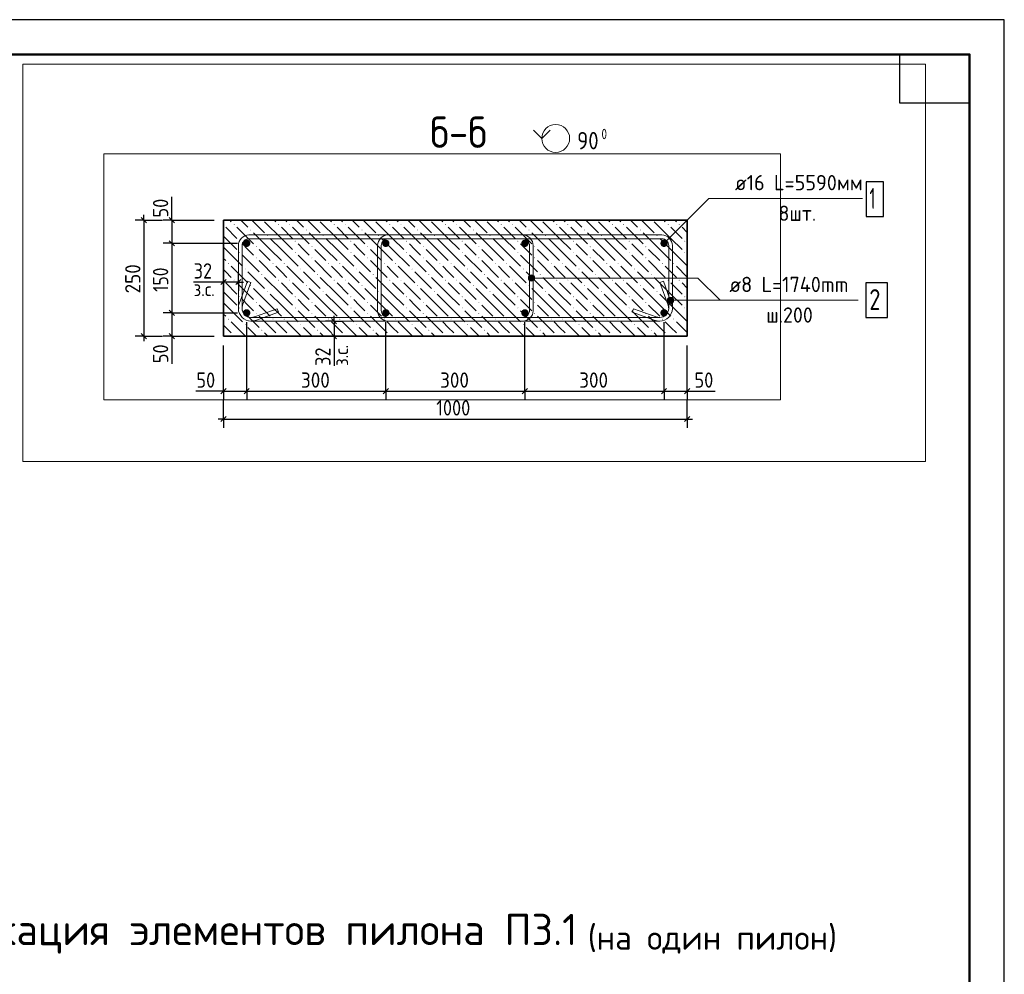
# Model space of a CAD drawing. Header units: millimetres. Extents: x 0 to 50400, y 0 to 35652.
# Tile 13 of 13: x 33414 to 50400, y 19171 to 35640. Entities that reach past the tile are written whole.
import ezdxf

# ---------------------------------------------------------------- set-up
doc = ezdxf.new("R2010")
doc.units = ezdxf.units.MM
doc.linetypes.add('______2', pattern=[324, 240, -84])
for name, color, linetype, lineweight in [('Standard', 7, 'Continuous', 25), ('ЖБ Пилон', 7, 'Continuous', 35), ('Заголовок чертежа', 7, 'Continuous', 25), ('Позиционная метка линия выноска', 7, 'Continuous', 13), ('Примечания', 7, 'Continuous', 13)]:
    doc.layers.add(name, color=color, linetype=linetype, lineweight=lineweight)
doc.layers.add('Размерная выноска', color=7, linetype='Continuous')
doc.layers.add('Стена фоновая арматура Х1', color=7, linetype='______2', true_color=0xa0a0a0)
doc.layers.add('Стена Хомут', color=7, linetype='______2', true_color=0xa0a0a0)
doc.styles.add('ISOCPEUR', font='txt')

msp = doc.modelspace()

# ---------------------------------------------------------------- hatches: boundary and pattern name
at = {"layer": 'ЖБ Пилон', "linetype": 'Continuous', "lineweight": 18, "transparency": 33554687}
for points in [[(37104, 32107), (37112, 32115), (37120, 32107), (37112, 32099)], [(37872, 32107), (37880, 32115), (37888, 32107), (37880, 32099)], [(38064, 32107), (38072, 32115), (38080, 32107), (38072, 32099)], [(38832, 32107), (38840, 32115), (38848, 32107), (38840, 32099)], [(39024, 32107), (39032, 32115), (39040, 32107), (39032, 32099)], [(39792, 32107), (39800, 32115), (39808, 32107), (39800, 32099)], [(39984, 32107), (39992, 32115), (40000, 32107), (39992, 32099)], [(40752, 32107), (40760, 32115), (40768, 32107), (40760, 32099)], [(40944, 32107), (40952, 32115), (40960, 32107), (40952, 32099)], [(41712, 32107), (41720, 32115), (41728, 32107), (41720, 32099)], [(41904, 32107), (41912, 32115), (41920, 32107), (41912, 32099)], [(42672, 32107), (42680, 32115), (42688, 32107), (42680, 32099)], [(42864, 32107), (42872, 32115), (42880, 32107), (42872, 32099)], [(43632, 32107), (43640, 32115), (43648, 32107), (43640, 32099)], [(43824, 32107), (43832, 32115), (43840, 32107), (43832, 32099)], [(44592, 32107), (44600, 32115), (44608, 32107), (44600, 32099)], [(44784, 32107), (44792, 32115), (44800, 32107), (44792, 32099)], [(37392, 32011), (37400, 32019), (37408, 32011), (37400, 32003)], [(38352, 32011), (38360, 32019), (38368, 32011), (38360, 32003)], [(39312, 32011), (39320, 32019), (39328, 32011), (39320, 32003)], [(40272, 32011), (40280, 32019), (40288, 32011), (40280, 32003)], [(41232, 32011), (41240, 32019), (41248, 32011), (41240, 32003)], [(42192, 32011), (42200, 32019), (42208, 32011), (42200, 32003)], [(43152, 32011), (43160, 32019), (43168, 32011), (43160, 32003)], [(44112, 32011), (44120, 32019), (44128, 32011), (44120, 32003)], [(37200, 31819), (37208, 31827), (37216, 31819), (37208, 31811)], [(37680, 31915), (37688, 31923), (37696, 31915), (37688, 31907)], [(38160, 31819), (38168, 31827), (38176, 31819), (38168, 31811)], [(38640, 31915), (38648, 31923), (38656, 31915), (38648, 31907)], [(39120, 31819), (39128, 31827), (39136, 31819), (39128, 31811)], [(39600, 31915), (39608, 31923), (39616, 31915), (39608, 31907)], [(40080, 31819), (40088, 31827), (40096, 31819), (40088, 31811)], [(40560, 31915), (40568, 31923), (40576, 31915), (40568, 31907)], [(41040, 31819), (41048, 31827), (41056, 31819), (41048, 31811)], [(41520, 31915), (41528, 31923), (41536, 31915), (41528, 31907)], [(42000, 31819), (42008, 31827), (42016, 31819), (42008, 31811)], [(42480, 31915), (42488, 31923), (42496, 31915), (42488, 31907)], [(42960, 31819), (42968, 31827), (42976, 31819), (42968, 31811)], [(43440, 31915), (43448, 31923), (43456, 31915), (43448, 31907)], [(43920, 31819), (43928, 31827), (43936, 31819), (43928, 31811)], [(44400, 31915), (44408, 31923), (44416, 31915), (44408, 31907)], [(44880, 31819), (44888, 31827), (44896, 31819), (44888, 31811)], [(37200, 31627), (37208, 31635), (37216, 31627), (37208, 31619)], [(37488, 31723), (37496, 31731), (37504, 31723), (37496, 31715)], [(38160, 31627), (38168, 31635), (38176, 31627), (38168, 31619)], [(38448, 31723), (38456, 31731), (38464, 31723), (38456, 31715)], [(39120, 31627), (39128, 31635), (39136, 31627), (39128, 31619)], [(39408, 31723), (39416, 31731), (39424, 31723), (39416, 31715)], [(40080, 31627), (40088, 31635), (40096, 31627), (40088, 31619)], [(40368, 31723), (40376, 31731), (40384, 31723), (40376, 31715)], [(41040, 31627), (41048, 31635), (41056, 31627), (41048, 31619)], [(41328, 31723), (41336, 31731), (41344, 31723), (41336, 31715)], [(42000, 31627), (42008, 31635), (42016, 31627), (42008, 31619)], [(42288, 31723), (42296, 31731), (42304, 31723), (42296, 31715)], [(42960, 31627), (42968, 31635), (42976, 31627), (42968, 31619)], [(43248, 31723), (43256, 31731), (43264, 31723), (43256, 31715)], [(43920, 31627), (43928, 31635), (43936, 31627), (43928, 31619)], [(44208, 31723), (44216, 31731), (44224, 31723), (44216, 31715)], [(44880, 31627), (44888, 31635), (44896, 31627), (44888, 31619)], [(37008, 31435), (37016, 31443), (37024, 31435), (37016, 31427)], [(37488, 31531), (37496, 31539), (37504, 31531), (37496, 31523)], [(37776, 31435), (37784, 31443), (37792, 31435), (37784, 31427)], [(37968, 31435), (37976, 31443), (37984, 31435), (37976, 31427)], [(38448, 31531), (38456, 31539), (38464, 31531), (38456, 31523)], [(38736, 31435), (38744, 31443), (38752, 31435), (38744, 31427)], [(38928, 31435), (38936, 31443), (38944, 31435), (38936, 31427)], [(39408, 31531), (39416, 31539), (39424, 31531), (39416, 31523)], [(39696, 31435), (39704, 31443), (39712, 31435), (39704, 31427)], [(39888, 31435), (39896, 31443), (39904, 31435), (39896, 31427)], [(40368, 31531), (40376, 31539), (40384, 31531), (40376, 31523)], [(40656, 31435), (40664, 31443), (40672, 31435), (40664, 31427)], [(40848, 31435), (40856, 31443), (40864, 31435), (40856, 31427)], [(41328, 31531), (41336, 31539), (41344, 31531), (41336, 31523)], [(41616, 31435), (41624, 31443), (41632, 31435), (41624, 31427)], [(41808, 31435), (41816, 31443), (41824, 31435), (41816, 31427)], [(42288, 31531), (42296, 31539), (42304, 31531), (42296, 31523)], [(42576, 31435), (42584, 31443), (42592, 31435), (42584, 31427)], [(42768, 31435), (42776, 31443), (42784, 31435), (42776, 31427)], [(43248, 31531), (43256, 31539), (43264, 31531), (43256, 31523)], [(43536, 31435), (43544, 31443), (43552, 31435), (43544, 31427)], [(43728, 31435), (43736, 31443), (43744, 31435), (43736, 31427)], [(44208, 31531), (44216, 31539), (44224, 31531), (44216, 31523)], [(44496, 31435), (44504, 31443), (44512, 31435), (44504, 31427)], [(44688, 31435), (44696, 31443), (44704, 31435), (44696, 31427)], [(37296, 31339), (37304, 31347), (37312, 31339), (37304, 31331)], [(38256, 31339), (38264, 31347), (38272, 31339), (38264, 31331)], [(39216, 31339), (39224, 31347), (39232, 31339), (39224, 31331)], [(40176, 31339), (40184, 31347), (40192, 31339), (40184, 31331)], [(41136, 31339), (41144, 31347), (41152, 31339), (41144, 31331)], [(42096, 31339), (42104, 31347), (42112, 31339), (42104, 31331)], [(43056, 31339), (43064, 31347), (43072, 31339), (43064, 31331)], [(44016, 31339), (44024, 31347), (44032, 31339), (44024, 31331)], [(37104, 31147), (37112, 31155), (37120, 31147), (37112, 31139)], [(37584, 31243), (37592, 31251), (37600, 31243), (37592, 31235)], [(37872, 31147), (37880, 31155), (37888, 31147), (37880, 31139)], [(38064, 31147), (38072, 31155), (38080, 31147), (38072, 31139)], [(38544, 31243), (38552, 31251), (38560, 31243), (38552, 31235)], [(38832, 31147), (38840, 31155), (38848, 31147), (38840, 31139)], [(39024, 31147), (39032, 31155), (39040, 31147), (39032, 31139)], [(39504, 31243), (39512, 31251), (39520, 31243), (39512, 31235)], [(39792, 31147), (39800, 31155), (39808, 31147), (39800, 31139)], [(39984, 31147), (39992, 31155), (40000, 31147), (39992, 31139)], [(40464, 31243), (40472, 31251), (40480, 31243), (40472, 31235)], [(40752, 31147), (40760, 31155), (40768, 31147), (40760, 31139)], [(40944, 31147), (40952, 31155), (40960, 31147), (40952, 31139)], [(41424, 31243), (41432, 31251), (41440, 31243), (41432, 31235)], [(41712, 31147), (41720, 31155), (41728, 31147), (41720, 31139)], [(41904, 31147), (41912, 31155), (41920, 31147), (41912, 31139)], [(42384, 31243), (42392, 31251), (42400, 31243), (42392, 31235)], [(42672, 31147), (42680, 31155), (42688, 31147), (42680, 31139)], [(42864, 31147), (42872, 31155), (42880, 31147), (42872, 31139)], [(43344, 31243), (43352, 31251), (43360, 31243), (43352, 31235)], [(43632, 31147), (43640, 31155), (43648, 31147), (43640, 31139)], [(43824, 31147), (43832, 31155), (43840, 31147), (43832, 31139)], [(44304, 31243), (44312, 31251), (44320, 31243), (44312, 31235)], [(44592, 31147), (44600, 31155), (44608, 31147), (44600, 31139)], [(44784, 31147), (44792, 31155), (44800, 31147), (44792, 31139)], [(37392, 31051), (37400, 31059), (37408, 31051), (37400, 31043)], [(37680, 30955), (37688, 30963), (37696, 30955), (37688, 30947)], [(38352, 31051), (38360, 31059), (38368, 31051), (38360, 31043)], [(38640, 30955), (38648, 30963), (38656, 30955), (38648, 30947)], [(39312, 31051), (39320, 31059), (39328, 31051), (39320, 31043)], [(39600, 30955), (39608, 30963), (39616, 30955), (39608, 30947)], [(40272, 31051), (40280, 31059), (40288, 31051), (40280, 31043)], [(40560, 30955), (40568, 30963), (40576, 30955), (40568, 30947)], [(41232, 31051), (41240, 31059), (41248, 31051), (41240, 31043)], [(41520, 30955), (41528, 30963), (41536, 30955), (41528, 30947)], [(42192, 31051), (42200, 31059), (42208, 31051), (42200, 31043)], [(42480, 30955), (42488, 30963), (42496, 30955), (42488, 30947)], [(43152, 31051), (43160, 31059), (43168, 31051), (43160, 31043)], [(43440, 30955), (43448, 30963), (43456, 30955), (43448, 30947)], [(44112, 31051), (44120, 31059), (44128, 31051), (44120, 31043)], [(44400, 30955), (44408, 30963), (44416, 30955), (44408, 30947)], [(37200, 30859), (37208, 30867), (37216, 30859), (37208, 30851)], [(37488, 30763), (37496, 30771), (37504, 30763), (37496, 30755)], [(38160, 30859), (38168, 30867), (38176, 30859), (38168, 30851)], [(38448, 30763), (38456, 30771), (38464, 30763), (38456, 30755)], [(39120, 30859), (39128, 30867), (39136, 30859), (39128, 30851)], [(39408, 30763), (39416, 30771), (39424, 30763), (39416, 30755)], [(40080, 30859), (40088, 30867), (40096, 30859), (40088, 30851)], [(40368, 30763), (40376, 30771), (40384, 30763), (40376, 30755)], [(41040, 30859), (41048, 30867), (41056, 30859), (41048, 30851)], [(41328, 30763), (41336, 30771), (41344, 30763), (41336, 30755)], [(42000, 30859), (42008, 30867), (42016, 30859), (42008, 30851)], [(42288, 30763), (42296, 30771), (42304, 30763), (42296, 30755)], [(42960, 30859), (42968, 30867), (42976, 30859), (42968, 30851)], [(43248, 30763), (43256, 30771), (43264, 30763), (43256, 30755)], [(43920, 30859), (43928, 30867), (43936, 30859), (43928, 30851)], [(44208, 30763), (44216, 30771), (44224, 30763), (44216, 30755)], [(44880, 30859), (44888, 30867), (44896, 30859), (44888, 30851)], [(37200, 30667), (37208, 30675), (37216, 30667), (37208, 30659)], [(37488, 30571), (37496, 30579), (37504, 30571), (37496, 30563)], [(38160, 30667), (38168, 30675), (38176, 30667), (38168, 30659)], [(38448, 30571), (38456, 30579), (38464, 30571), (38456, 30563)], [(39120, 30667), (39128, 30675), (39136, 30667), (39128, 30659)], [(39408, 30571), (39416, 30579), (39424, 30571), (39416, 30563)], [(40080, 30667), (40088, 30675), (40096, 30667), (40088, 30659)], [(40368, 30571), (40376, 30579), (40384, 30571), (40376, 30563)], [(41040, 30667), (41048, 30675), (41056, 30667), (41048, 30659)], [(41328, 30571), (41336, 30579), (41344, 30571), (41336, 30563)], [(42000, 30667), (42008, 30675), (42016, 30667), (42008, 30659)], [(42288, 30571), (42296, 30579), (42304, 30571), (42296, 30563)], [(42960, 30667), (42968, 30675), (42976, 30667), (42968, 30659)], [(43248, 30571), (43256, 30579), (43264, 30571), (43256, 30563)], [(43920, 30667), (43928, 30675), (43936, 30667), (43928, 30659)], [(44208, 30571), (44216, 30579), (44224, 30571), (44216, 30563)], [(44880, 30667), (44888, 30675), (44896, 30667), (44888, 30659)], [(37008, 30475), (37016, 30483), (37024, 30475), (37016, 30467)], [(37776, 30475), (37784, 30483), (37792, 30475), (37784, 30467)], [(37968, 30475), (37976, 30483), (37984, 30475), (37976, 30467)], [(38736, 30475), (38744, 30483), (38752, 30475), (38744, 30467)], [(38928, 30475), (38936, 30483), (38944, 30475), (38936, 30467)], [(39696, 30475), (39704, 30483), (39712, 30475), (39704, 30467)], [(39888, 30475), (39896, 30483), (39904, 30475), (39896, 30467)], [(40656, 30475), (40664, 30483), (40672, 30475), (40664, 30467)], [(40848, 30475), (40856, 30483), (40864, 30475), (40856, 30467)], [(41616, 30475), (41624, 30483), (41632, 30475), (41624, 30467)], [(41808, 30475), (41816, 30483), (41824, 30475), (41816, 30467)], [(42576, 30475), (42584, 30483), (42592, 30475), (42584, 30467)], [(42768, 30475), (42776, 30483), (42784, 30475), (42776, 30467)], [(43536, 30475), (43544, 30483), (43552, 30475), (43544, 30467)], [(43728, 30475), (43736, 30483), (43744, 30475), (43736, 30467)], [(44496, 30475), (44504, 30483), (44512, 30475), (44504, 30467)], [(44688, 30475), (44696, 30483), (44704, 30475), (44696, 30467)], [(37296, 30379), (37304, 30387), (37312, 30379), (37304, 30371)], [(37584, 30283), (37592, 30291), (37600, 30283), (37592, 30275)], [(38256, 30379), (38264, 30387), (38272, 30379), (38264, 30371)], [(38544, 30283), (38552, 30291), (38560, 30283), (38552, 30275)], [(39216, 30379), (39224, 30387), (39232, 30379), (39224, 30371)], [(39504, 30283), (39512, 30291), (39520, 30283), (39512, 30275)], [(40176, 30379), (40184, 30387), (40192, 30379), (40184, 30371)], [(40464, 30283), (40472, 30291), (40480, 30283), (40472, 30275)], [(41136, 30379), (41144, 30387), (41152, 30379), (41144, 30371)], [(41424, 30283), (41432, 30291), (41440, 30283), (41432, 30275)], [(42096, 30379), (42104, 30387), (42112, 30379), (42104, 30371)], [(42384, 30283), (42392, 30291), (42400, 30283), (42392, 30275)], [(43056, 30379), (43064, 30387), (43072, 30379), (43064, 30371)], [(43344, 30283), (43352, 30291), (43360, 30283), (43352, 30275)], [(44016, 30379), (44024, 30387), (44032, 30379), (44024, 30371)], [(44304, 30283), (44312, 30291), (44320, 30283), (44312, 30275)], [(37104, 30187), (37112, 30195), (37120, 30187), (37115, 30182), (37109, 30182)], [(37872, 30187), (37880, 30195), (37888, 30187), (37883, 30182), (37877, 30182)], [(38064, 30187), (38072, 30195), (38080, 30187), (38075, 30182), (38069, 30182)], [(38832, 30187), (38840, 30195), (38848, 30187), (38843, 30182), (38837, 30182)], [(39024, 30187), (39032, 30195), (39040, 30187), (39035, 30182), (39029, 30182)], [(39792, 30187), (39800, 30195), (39808, 30187), (39803, 30182), (39797, 30182)], [(39984, 30187), (39992, 30195), (40000, 30187), (39995, 30182), (39989, 30182)], [(40752, 30187), (40760, 30195), (40768, 30187), (40763, 30182), (40757, 30182)], [(40944, 30187), (40952, 30195), (40960, 30187), (40955, 30182), (40949, 30182)], [(41712, 30187), (41720, 30195), (41728, 30187), (41723, 30182), (41717, 30182)], [(41904, 30187), (41912, 30195), (41920, 30187), (41915, 30182), (41909, 30182)], [(42672, 30187), (42680, 30195), (42688, 30187), (42683, 30182), (42677, 30182)], [(42864, 30187), (42872, 30195), (42880, 30187), (42875, 30182), (42869, 30182)], [(43632, 30187), (43640, 30195), (43648, 30187), (43643, 30182), (43637, 30182)], [(43824, 30187), (43832, 30195), (43840, 30187), (43835, 30182), (43829, 30182)], [(44592, 30187), (44600, 30195), (44608, 30187), (44603, 30182), (44597, 30182)], [(44784, 30187), (44792, 30195), (44800, 30187), (44795, 30182), (44789, 30182)]]:
    msp.add_hatch(color=7, dxfattribs=at).paths.add_polyline_path(points, flags=16)
at = {"layer": 'Позиционная метка линия выноска', "linetype": 'Continuous', "lineweight": 13, "transparency": 33554687}
for points in [[(42197, 31155), (42197, 31209), (42189, 31182)], [(42197, 31209), (42216, 31136), (42216, 31229)], [(42197, 31209), (42197, 31155), (42216, 31136)], [(42216, 31229), (42243, 31128), (42243, 31236)], [(42216, 31229), (42216, 31136), (42243, 31128)], [(42243, 31236), (42243, 31128), (42270, 31136)], [(42243, 31236), (42270, 31136), (42270, 31229)], [(42270, 31229), (42270, 31136), (42289, 31155)], [(42270, 31229), (42289, 31155), (42289, 31209)], [(42289, 31209), (42289, 31155), (42297, 31182)], [(44595, 30773), (44595, 30827), (44588, 30800)], [(44595, 30827), (44615, 30754), (44615, 30847)], [(44595, 30827), (44595, 30773), (44615, 30754)], [(44615, 30847), (44642, 30746), (44642, 30854)], [(44615, 30847), (44615, 30754), (44642, 30746)], [(44642, 30854), (44642, 30746), (44669, 30754)], [(44642, 30854), (44669, 30754), (44669, 30847)], [(44669, 30847), (44669, 30754), (44688, 30773)], [(44669, 30847), (44688, 30773), (44688, 30827)], [(44688, 30827), (44688, 30773), (44696, 30800)]]:
    msp.add_hatch(color=7, dxfattribs=at).paths.add_polyline_path(points)
at = {"layer": 'Стена фоновая арматура Х1', "linetype": 'Continuous', "lineweight": 18, "transparency": 33554687}
for points in [[(37394, 31782), (37389, 31807), (37375, 31828), (37354, 31842), (37330, 31846), (37305, 31842), (37284, 31828), (37271, 31807), (37266, 31782), (37271, 31758), (37284, 31737), (37305, 31723), (37330, 31718), (37354, 31723), (37375, 31737), (37389, 31758)], [(39794, 31782), (39789, 31807), (39775, 31828), (39754, 31842), (39730, 31846), (39705, 31842), (39684, 31828), (39671, 31807), (39666, 31782), (39671, 31758), (39684, 31737), (39705, 31723), (39730, 31718), (39754, 31723), (39775, 31737), (39789, 31758)], [(42194, 31782), (42189, 31807), (42175, 31828), (42154, 31842), (42130, 31846), (42105, 31842), (42084, 31828), (42071, 31807), (42066, 31782), (42071, 31758), (42084, 31737), (42105, 31723), (42130, 31718), (42154, 31723), (42175, 31737), (42189, 31758)], [(44594, 31782), (44589, 31807), (44575, 31828), (44554, 31842), (44530, 31846), (44505, 31842), (44484, 31828), (44471, 31807), (44466, 31782), (44471, 31758), (44484, 31737), (44505, 31723), (44530, 31718), (44554, 31723), (44575, 31737), (44589, 31758)], [(37394, 30582), (37389, 30607), (37375, 30628), (37354, 30642), (37330, 30646), (37305, 30642), (37284, 30628), (37271, 30607), (37266, 30582), (37271, 30558), (37284, 30537), (37305, 30523), (37330, 30518), (37354, 30523), (37375, 30537), (37389, 30558)], [(39794, 30582), (39789, 30607), (39775, 30628), (39754, 30642), (39730, 30646), (39705, 30642), (39684, 30628), (39671, 30607), (39666, 30582), (39671, 30558), (39684, 30537), (39705, 30523), (39730, 30518), (39754, 30523), (39775, 30537), (39789, 30558)], [(42194, 30582), (42189, 30607), (42175, 30628), (42154, 30642), (42130, 30646), (42105, 30642), (42084, 30628), (42071, 30607), (42066, 30582), (42071, 30558), (42084, 30537), (42105, 30523), (42130, 30518), (42154, 30523), (42175, 30537), (42189, 30558)], [(44594, 30582), (44589, 30607), (44575, 30628), (44554, 30642), (44530, 30646), (44505, 30642), (44484, 30628), (44471, 30607), (44466, 30582), (44471, 30558), (44484, 30537), (44505, 30523), (44530, 30518), (44554, 30523), (44575, 30537), (44589, 30558)]]:
    msp.add_hatch(color=7, dxfattribs=at).paths.add_polyline_path(points)

# ---------------------------------------------------------------- linework, layer by layer
at = {"layer": 'Standard', "color": 7, "linetype": 'Continuous', "lineweight": 35, "transparency": 33554687}
for p, q in [((49800, 33120), (49800, 24600)), ((49800, 32640), (49800, 24120))]:
    msp.add_line(p, q, dxfattribs=at)
at = {"layer": 'Standard', "color": 7, "linetype": 'Continuous', "lineweight": 50, "transparency": 33554687}
msp.add_line((49800, 32520), (49800, 27840), dxfattribs=at)
at = {"layer": 'Standard', "color": 7, "linetype": 'Continuous', "lineweight": -3, "transparency": 33554687}
for p, q in [((35557, 32182), (35407, 32182)), ((35557, 32182), (35557, 32272)), ((35557, 32182), (35707, 32182)), ((35557, 32182), (35877, 32182)), ((36037, 32182), (35887, 32182)), ((36037, 32182), (36037, 32272)), ((36037, 32182), (36187, 32182)), ((36037, 32182), (36770, 32182)), ((36037, 31782), (35887, 31782)), ((36037, 31782), (36187, 31782)), ((36037, 31782), (37170, 31782)), ((36037, 31782), (36037, 30582)), ((36930, 31114), (36930, 31264)), ((37186, 31114), (37186, 31264)), ((36930, 31114), (36840, 31114)), ((36930, 31114), (36930, 30964)), ((37186, 31114), (36930, 31114)), ((37186, 31114), (37186, 30964)), ((37186, 31114), (37276, 31114)), ((36037, 30582), (35887, 30582)), ((36037, 30582), (36187, 30582)), ((36037, 30582), (37170, 30582)), ((36037, 30582), (36037, 30182)), ((38837, 30439), (38687, 30439)), ((38837, 30439), (38837, 30529)), ((38837, 30439), (38987, 30439)), ((38837, 30439), (38837, 30182)), ((35557, 30182), (35407, 30182)), ((35557, 30182), (35707, 30182)), ((35557, 30182), (35877, 30182)), ((35557, 30182), (35557, 30092)), ((36037, 30182), (35887, 30182)), ((36037, 30182), (36187, 30182)), ((36037, 30182), (36770, 30182)), ((36037, 30182), (36037, 30092)), ((38837, 30182), (38687, 30182)), ((38837, 30182), (38987, 30182)), ((38837, 30182), (38837, 30092)), ((36930, 29231), (36840, 29231)), ((36930, 29231), (36930, 29381)), ((36930, 29231), (36930, 29081)), ((36930, 29231), (37330, 29231)), ((37330, 29231), (37330, 29381)), ((37330, 29231), (37330, 29081)), ((37330, 29231), (39730, 29231)), ((39730, 29231), (39730, 29381)), ((39730, 29231), (39730, 29081)), ((39730, 29231), (42130, 29231)), ((42130, 29231), (42130, 29381)), ((42130, 29231), (42130, 29081)), ((42130, 29231), (44530, 29231)), ((44530, 29231), (44530, 29381)), ((44530, 29231), (44530, 29081)), ((44530, 29231), (44930, 29231)), ((44930, 29231), (44930, 29381)), ((44930, 29231), (44930, 29081)), ((44930, 29231), (45020, 29231)), ((36930, 28751), (36930, 29071)), ((44930, 28751), (44930, 29071)), ((36930, 28751), (36930, 28901)), ((44930, 28751), (44930, 28901)), ((36930, 28751), (36840, 28751)), ((36930, 28751), (36930, 28601)), ((36930, 28751), (44930, 28751)), ((44930, 28751), (44930, 28601)), ((44930, 28751), (45020, 28751))]:
    msp.add_line(p, q, dxfattribs=at)
at = {"layer": 'Standard', "color": 7, "linetype": 'Continuous', "lineweight": 25, "transparency": 33554687}
for p, q in [((35512, 32227), (35602, 32137)), ((35992, 32227), (36082, 32137)), ((35992, 31827), (36082, 31737)), ((36975, 31159), (36885, 31069)), ((37231, 31159), (37141, 31069)), ((35992, 30627), (36082, 30537)), ((38792, 30484), (38882, 30394)), ((35512, 30227), (35602, 30137)), ((35992, 30227), (36082, 30137)), ((38792, 30227), (38882, 30137)), ((36885, 29186), (36975, 29276)), ((37285, 29186), (37375, 29276)), ((39685, 29186), (39775, 29276)), ((42085, 29186), (42175, 29276)), ((44485, 29186), (44575, 29276)), ((44885, 29186), (44975, 29276)), ((36885, 28706), (36975, 28796)), ((44885, 28706), (44975, 28796))]:
    msp.add_line(p, q, dxfattribs=at)
for points in [[(0, 0), (50400, 0), (50400, 35640), (0, 35640), (0, 0)], [(49800, 35040), (49800, 34200), (48600, 34200), (48600, 35040), (49800, 35040)]]:
    msp.add_lwpolyline(points, close=True, dxfattribs=at)
at = {"layer": 'Standard', "color": 7, "linetype": 'Continuous', "lineweight": 13, "transparency": 33554687}
for points in [[(50400, 35640), (0, 35640), (0, 0), (50400, 0), (50400, 35640)], [(50400, 35640), (0, 35640), (0, 0), (50400, 0), (50400, 35640)], [(49038, 34872), (33470, 34872), (33470, 28021), (49038, 28021), (49038, 34872)]]:
    msp.add_lwpolyline(points, dxfattribs=at)
at = {"layer": 'Standard', "color": 7, "linetype": 'Continuous', "lineweight": 50, "transparency": 33554687}
msp.add_lwpolyline([(2400, 35040), (49800, 35040), (49800, 600), (2400, 600), (2400, 35040)], close=True, dxfattribs=at)
at = {"layer": 'Standard', "color": 254, "linetype": 'Continuous', "lineweight": 18, "true_color": 0xc4c4ff, "transparency": 33554687}
msp.add_lwpolyline([(34865, 29084), (46539, 29084), (46539, 33324), (34865, 33324), (34865, 29084)], dxfattribs=at)
at = {"layer": 'Standard', "color": 7, "linetype": 'Continuous', "lineweight": -3, "transparency": 33554687}
for points in [[(35557, 32182), (35557, 30801), (35557, 30801), (35557, 30182)], [(36037, 32182), (36037, 32105), (36037, 32105), (36037, 31782)], [(37330, 29231), (37330, 29252), (37330, 29252), (37330, 29252), (37330, 29252), (37330, 29252), (37330, 29252), (37330, 29252), (37330, 29252), (37330, 29656), (37330, 29656), (37330, 30422)], [(39730, 29231), (39730, 29252), (39730, 29252), (39730, 29252), (39730, 29252), (39730, 29252), (39730, 29252), (39730, 30422)], [(42130, 29231), (42130, 29252), (42130, 29252), (42130, 29252), (42130, 29252), (42130, 30422)], [(44530, 29231), (44530, 29252), (44530, 29252), (44530, 30422)], [(36930, 29231), (36930, 29252), (36930, 29252), (36930, 29252), (36930, 29252), (36930, 29252), (36930, 29252), (36930, 29252), (36930, 29252), (36930, 29478), (36930, 29478), (36930, 30022)], [(44930, 29231), (44930, 29252), (44930, 29252), (44930, 30022)]]:
    msp.add_lwpolyline(points, dxfattribs=at)
at = {"layer": 'ЖБ Пилон', "color": 7, "linetype": 'Continuous', "lineweight": 35, "transparency": 33554687}
for p, q in [((36930, 32182), (36930, 30182)), ((44930, 32182), (36930, 32182)), ((44930, 30182), (44930, 32182)), ((36930, 30182), (44930, 30182))]:
    msp.add_line(p, q, dxfattribs=at)
at = {"layer": 'ЖБ Пилон', "color": 9, "linetype": 'Continuous', "lineweight": 18, "true_color": 0xc7c7c7, "transparency": 33554687}
for p, q in [((37064, 32155), (37037, 32182)), ((37229, 32182), (37352, 32059)), ((37421, 32182), (37640, 31963)), ((37928, 31867), (37640, 32155)), ((37805, 32182), (37832, 32155)), ((38024, 32155), (37997, 32182)), ((38189, 32182), (38312, 32059)), ((38381, 32182), (38600, 31963)), ((38888, 31867), (38600, 32155)), ((38765, 32182), (38792, 32155)), ((38984, 32155), (38957, 32182)), ((39149, 32182), (39272, 32059)), ((39341, 32182), (39560, 31963)), ((39848, 31867), (39560, 32155)), ((39725, 32182), (39752, 32155)), ((39944, 32155), (39917, 32182)), ((40109, 32182), (40232, 32059)), ((40301, 32182), (40520, 31963)), ((40808, 31867), (40520, 32155)), ((40685, 32182), (40712, 32155)), ((40904, 32155), (40877, 32182)), ((41069, 32182), (41192, 32059)), ((41261, 32182), (41480, 31963)), ((41768, 31867), (41480, 32155)), ((41645, 32182), (41672, 32155)), ((41864, 32155), (41837, 32182)), ((42029, 32182), (42152, 32059)), ((42221, 32182), (42440, 31963)), ((42728, 31867), (42440, 32155)), ((42605, 32182), (42632, 32155)), ((42824, 32155), (42797, 32182)), ((42989, 32182), (43112, 32059)), ((43181, 32182), (43400, 31963)), ((43688, 31867), (43400, 32155)), ((43565, 32182), (43592, 32155)), ((43784, 32155), (43757, 32182)), ((43949, 32182), (44072, 32059)), ((44141, 32182), (44360, 31963)), ((44648, 31867), (44360, 32155)), ((44525, 32182), (44552, 32155)), ((44744, 32155), (44717, 32182)), ((44909, 32182), (44930, 32161)), ((36968, 32059), (37160, 31867)), ((37160, 32059), (37448, 31771)), ((37736, 31675), (37448, 31963)), ((37928, 32059), (38120, 31867)), ((38120, 32059), (38408, 31771)), ((38696, 31675), (38408, 31963)), ((38888, 32059), (39080, 31867)), ((39080, 32059), (39368, 31771)), ((39656, 31675), (39368, 31963)), ((39848, 32059), (40040, 31867)), ((40040, 32059), (40328, 31771)), ((40616, 31675), (40328, 31963)), ((40808, 32059), (41000, 31867)), ((41000, 32059), (41288, 31771)), ((41576, 31675), (41288, 31963)), ((41768, 32059), (41960, 31867)), ((41960, 32059), (42248, 31771)), ((42536, 31675), (42248, 31963)), ((42728, 32059), (42920, 31867)), ((42920, 32059), (43208, 31771)), ((43496, 31675), (43208, 31963)), ((43688, 32059), (43880, 31867)), ((43880, 32059), (44168, 31771)), ((44456, 31675), (44168, 31963)), ((44648, 32059), (44840, 31867)), ((44840, 32059), (44930, 31969)), ((36968, 31867), (36930, 31905)), ((36968, 31867), (37160, 31675)), ((37352, 31675), (37256, 31771)), ((37736, 31867), (37928, 31675)), ((37928, 31867), (38120, 31675)), ((38312, 31675), (38216, 31771)), ((38696, 31867), (38888, 31675)), ((38888, 31867), (39080, 31675)), ((39272, 31675), (39176, 31771)), ((39656, 31867), (39848, 31675)), ((39848, 31867), (40040, 31675)), ((40232, 31675), (40136, 31771)), ((40616, 31867), (40808, 31675)), ((40808, 31867), (41000, 31675)), ((41192, 31675), (41096, 31771)), ((41576, 31867), (41768, 31675)), ((41768, 31867), (41960, 31675)), ((42152, 31675), (42056, 31771)), ((42536, 31867), (42728, 31675)), ((42728, 31867), (42920, 31675)), ((43112, 31675), (43016, 31771)), ((43496, 31867), (43688, 31675)), ((43688, 31867), (43880, 31675)), ((44072, 31675), (43976, 31771)), ((44456, 31867), (44648, 31675)), ((44648, 31867), (44840, 31675)), ((36930, 31713), (36968, 31675)), ((36968, 31675), (37256, 31387)), ((37448, 31579), (37352, 31675)), ((37544, 31675), (37736, 31483)), ((37736, 31675), (37928, 31483)), ((37928, 31675), (38216, 31387)), ((38408, 31579), (38312, 31675)), ((38504, 31675), (38696, 31483)), ((38696, 31675), (38888, 31483)), ((38888, 31675), (39176, 31387)), ((39368, 31579), (39272, 31675)), ((39464, 31675), (39656, 31483)), ((39656, 31675), (39848, 31483)), ((39848, 31675), (40136, 31387)), ((40328, 31579), (40232, 31675)), ((40424, 31675), (40616, 31483)), ((40616, 31675), (40808, 31483)), ((40808, 31675), (41096, 31387)), ((41288, 31579), (41192, 31675)), ((41384, 31675), (41576, 31483)), ((41576, 31675), (41768, 31483)), ((41768, 31675), (42056, 31387)), ((42248, 31579), (42152, 31675)), ((42344, 31675), (42536, 31483)), ((42536, 31675), (42728, 31483)), ((42728, 31675), (43016, 31387)), ((43208, 31579), (43112, 31675)), ((43304, 31675), (43496, 31483)), ((43496, 31675), (43688, 31483)), ((43688, 31675), (43976, 31387)), ((44168, 31579), (44072, 31675)), ((44264, 31675), (44456, 31483)), ((44456, 31675), (44648, 31483)), ((44648, 31675), (44930, 31393)), ((36930, 31521), (36968, 31483)), ((37256, 31579), (37544, 31291)), ((37544, 31483), (37832, 31195)), ((38216, 31579), (38504, 31291)), ((38504, 31483), (38792, 31195)), ((39176, 31579), (39464, 31291)), ((39464, 31483), (39752, 31195)), ((40136, 31579), (40424, 31291)), ((40424, 31483), (40712, 31195)), ((41096, 31579), (41384, 31291)), ((41384, 31483), (41672, 31195)), ((42056, 31579), (42344, 31291)), ((42344, 31483), (42632, 31195)), ((43016, 31579), (43304, 31291)), ((43304, 31483), (43592, 31195)), ((43976, 31579), (44264, 31291)), ((44264, 31483), (44552, 31195)), ((36968, 31291), (36930, 31329)), ((37064, 31195), (36968, 31291)), ((37064, 31387), (37352, 31099)), ((37352, 31291), (37640, 31003)), ((37928, 31291), (37832, 31387)), ((38024, 31195), (37928, 31291)), ((38024, 31387), (38312, 31099)), ((38312, 31291), (38600, 31003)), ((38888, 31291), (38792, 31387)), ((38984, 31195), (38888, 31291)), ((38984, 31387), (39272, 31099)), ((39272, 31291), (39560, 31003)), ((39848, 31291), (39752, 31387)), ((39944, 31195), (39848, 31291)), ((39944, 31387), (40232, 31099)), ((40232, 31291), (40520, 31003)), ((40808, 31291), (40712, 31387)), ((40904, 31195), (40808, 31291)), ((40904, 31387), (41192, 31099)), ((41192, 31291), (41480, 31003)), ((41768, 31291), (41672, 31387)), ((41864, 31195), (41768, 31291)), ((41864, 31387), (42152, 31099)), ((42152, 31291), (42440, 31003)), ((42728, 31291), (42632, 31387)), ((42824, 31195), (42728, 31291)), ((42824, 31387), (43112, 31099)), ((43112, 31291), (43400, 31003)), ((43688, 31291), (43592, 31387)), ((43784, 31195), (43688, 31291)), ((43784, 31387), (44072, 31099)), ((44072, 31291), (44360, 31003)), ((44648, 31291), (44552, 31387)), ((44744, 31195), (44648, 31291)), ((44744, 31387), (44930, 31201)), ((36968, 31099), (37160, 30907)), ((37160, 31099), (37448, 30811)), ((37928, 30907), (37640, 31195)), ((37928, 31099), (38120, 30907)), ((38120, 31099), (38408, 30811)), ((38888, 30907), (38600, 31195)), ((38888, 31099), (39080, 30907)), ((39080, 31099), (39368, 30811)), ((39848, 30907), (39560, 31195)), ((39848, 31099), (40040, 30907)), ((40040, 31099), (40328, 30811)), ((40808, 30907), (40520, 31195)), ((40808, 31099), (41000, 30907)), ((41000, 31099), (41288, 30811)), ((41768, 30907), (41480, 31195)), ((41768, 31099), (41960, 30907)), ((41960, 31099), (42248, 30811)), ((42728, 30907), (42440, 31195)), ((42728, 31099), (42920, 30907)), ((42920, 31099), (43208, 30811)), ((43688, 30907), (43400, 31195)), ((43688, 31099), (43880, 30907)), ((43880, 31099), (44168, 30811)), ((44648, 30907), (44360, 31195)), ((44648, 31099), (44840, 30907)), ((44840, 31099), (44930, 31009)), ((36968, 30907), (36930, 30945)), ((37736, 30715), (37448, 31003)), ((38696, 30715), (38408, 31003)), ((39656, 30715), (39368, 31003)), ((40616, 30715), (40328, 31003)), ((41576, 30715), (41288, 31003)), ((42536, 30715), (42248, 31003)), ((43496, 30715), (43208, 31003)), ((44456, 30715), (44168, 31003)), ((36930, 30753), (36968, 30715)), ((36968, 30907), (37160, 30715)), ((37352, 30715), (37256, 30811)), ((37736, 30907), (37928, 30715)), ((37928, 30907), (38120, 30715)), ((38312, 30715), (38216, 30811)), ((38696, 30907), (38888, 30715)), ((38888, 30907), (39080, 30715)), ((39272, 30715), (39176, 30811)), ((39656, 30907), (39848, 30715)), ((39848, 30907), (40040, 30715)), ((40232, 30715), (40136, 30811)), ((40616, 30907), (40808, 30715)), ((40808, 30907), (41000, 30715)), ((41192, 30715), (41096, 30811)), ((41576, 30907), (41768, 30715)), ((41768, 30907), (41960, 30715)), ((42152, 30715), (42056, 30811)), ((42536, 30907), (42728, 30715)), ((42728, 30907), (42920, 30715)), ((43112, 30715), (43016, 30811)), ((43496, 30907), (43688, 30715)), ((43688, 30907), (43880, 30715)), ((44072, 30715), (43976, 30811)), ((44456, 30907), (44648, 30715)), ((44648, 30907), (44840, 30715)), ((36968, 30715), (37256, 30427)), ((37256, 30619), (37544, 30331)), ((37448, 30619), (37352, 30715)), ((37544, 30715), (37736, 30523)), ((37736, 30715), (37928, 30523)), ((37928, 30715), (38216, 30427)), ((38216, 30619), (38504, 30331)), ((38408, 30619), (38312, 30715)), ((38504, 30715), (38696, 30523)), ((38696, 30715), (38888, 30523)), ((38888, 30715), (39176, 30427)), ((39176, 30619), (39464, 30331)), ((39368, 30619), (39272, 30715)), ((39464, 30715), (39656, 30523)), ((39656, 30715), (39848, 30523)), ((39848, 30715), (40136, 30427)), ((40136, 30619), (40424, 30331)), ((40328, 30619), (40232, 30715)), ((40424, 30715), (40616, 30523)), ((40616, 30715), (40808, 30523)), ((40808, 30715), (41096, 30427)), ((41096, 30619), (41384, 30331)), ((41288, 30619), (41192, 30715)), ((41384, 30715), (41576, 30523)), ((41576, 30715), (41768, 30523)), ((41768, 30715), (42056, 30427)), ((42056, 30619), (42344, 30331)), ((42248, 30619), (42152, 30715)), ((42344, 30715), (42536, 30523)), ((42536, 30715), (42728, 30523)), ((42728, 30715), (43016, 30427)), ((43016, 30619), (43304, 30331)), ((43208, 30619), (43112, 30715)), ((43304, 30715), (43496, 30523)), ((43496, 30715), (43688, 30523)), ((43688, 30715), (43976, 30427)), ((43976, 30619), (44264, 30331)), ((44168, 30619), (44072, 30715)), ((44264, 30715), (44456, 30523)), ((44456, 30715), (44648, 30523)), ((44648, 30715), (44930, 30433)), ((36930, 30561), (36968, 30523)), ((37064, 30427), (37309, 30182)), ((37544, 30523), (37832, 30235)), ((37928, 30331), (37832, 30427)), ((38024, 30427), (38269, 30182)), ((38504, 30523), (38792, 30235)), ((38888, 30331), (38792, 30427)), ((38984, 30427), (39229, 30182)), ((39464, 30523), (39752, 30235)), ((39848, 30331), (39752, 30427)), ((39944, 30427), (40189, 30182)), ((40424, 30523), (40712, 30235)), ((40808, 30331), (40712, 30427)), ((40904, 30427), (41149, 30182)), ((41384, 30523), (41672, 30235)), ((41768, 30331), (41672, 30427)), ((41864, 30427), (42109, 30182)), ((42344, 30523), (42632, 30235)), ((42728, 30331), (42632, 30427)), ((42824, 30427), (43069, 30182)), ((43304, 30523), (43592, 30235)), ((43688, 30331), (43592, 30427)), ((43784, 30427), (44029, 30182)), ((44264, 30523), (44552, 30235)), ((44648, 30331), (44552, 30427)), ((44744, 30427), (44930, 30241)), ((36968, 30331), (36930, 30369)), ((37064, 30235), (36968, 30331)), ((37352, 30331), (37501, 30182)), ((38024, 30235), (37928, 30331)), ((38312, 30331), (38461, 30182)), ((38984, 30235), (38888, 30331)), ((39272, 30331), (39421, 30182)), ((39944, 30235), (39848, 30331)), ((40232, 30331), (40381, 30182)), ((40904, 30235), (40808, 30331)), ((41192, 30331), (41341, 30182)), ((41864, 30235), (41768, 30331)), ((42152, 30331), (42301, 30182)), ((42824, 30235), (42728, 30331)), ((43112, 30331), (43261, 30182)), ((43784, 30235), (43688, 30331)), ((44072, 30331), (44221, 30182)), ((44744, 30235), (44648, 30331)), ((37693, 30182), (37640, 30235)), ((38653, 30182), (38600, 30235)), ((39613, 30182), (39560, 30235)), ((40573, 30182), (40520, 30235)), ((41533, 30182), (41480, 30235)), ((42493, 30182), (42440, 30235)), ((43453, 30182), (43400, 30235)), ((44413, 30182), (44360, 30235))]:
    msp.add_line(p, q, dxfattribs=at)
at = {"layer": 'Позиционная метка линия выноска', "color": 7, "linetype": 'Continuous', "lineweight": 13, "transparency": 33554687}
for p, q in [((44530, 31782), (45303, 32556)), ((45303, 32556), (47951, 32556)), ((42189, 31182), (42189, 31182)), ((42243, 31236), (42243, 31236)), ((42243, 31182), (45115, 31182)), ((42243, 31128), (42243, 31128)), ((42297, 31182), (42297, 31182)), ((45115, 31182), (45497, 30800)), ((44588, 30800), (44588, 30800)), ((44642, 30854), (44642, 30854)), ((44642, 30800), (47879, 30800)), ((44642, 30746), (44642, 30746)), ((44696, 30800), (44696, 30800))]:
    msp.add_line(p, q, dxfattribs=at)
for centre in [(42243, 31182), (44642, 30800)]:
    msp.add_circle(centre, 54, dxfattribs=at)
at = {"layer": 'Примечания', "color": 7, "linetype": 'Continuous', "lineweight": 18, "transparency": 33554687}
for p, q in [((42277, 33735), (42421, 33591)), ((42421, 33591), (42565, 33735)), ((42421, 33591), (42421, 33591)), ((42421, 33591), (42421, 33591)), ((42421, 33591), (42421, 33591)), ((42421, 33591), (42421, 33591))]:
    msp.add_line(p, q, dxfattribs=at)
msp.add_circle((42661, 33591), 240, dxfattribs=at)
at = {"layer": 'Размерная выноска', "color": 7, "linetype": 'Continuous', "lineweight": -3, "transparency": 33554687}
for p, q in [((36037, 32182), (36037, 32582)), ((36930, 31114), (36413, 31114)), ((36037, 30182), (36037, 29702)), ((38837, 30182), (38837, 29666)), ((36930, 29231), (36450, 29231)), ((44930, 29231), (45410, 29231))]:
    msp.add_line(p, q, dxfattribs=at)
at = {"layer": 'Стена фоновая арматура Х1', "color": 7, "linetype": 'Continuous', "lineweight": 25, "transparency": 33554687}
msp.add_lwpolyline([(48015, 32244), (48315, 32244), (48315, 32844), (48015, 32844), (48015, 32244)], dxfattribs=at)
at = {"layer": 'Стена Хомут', "color": 7, "linetype": 'Continuous', "lineweight": 13, "transparency": 33554687}
for points in [[(37877, 30594), (37484, 30451), (37476, 30448), (37467, 30446), (37458, 30444), (37449, 30442), (37440, 30440), (37430, 30439), (37421, 30439), (37412, 30438), (37399, 30438), (37360, 30444), (37319, 30457), (37282, 30478), (37251, 30504), (37226, 30535), (37205, 30572), (37191, 30613), (37186, 30652), (37186, 31747), (37190, 31779), (37202, 31814), (37219, 31845), (37241, 31871), (37267, 31893), (37298, 31911), (37333, 31922), (37365, 31926), (42094, 31926), (42127, 31922), (42161, 31911), (42193, 31893), (42219, 31871), (42240, 31845), (42258, 31814), (42269, 31779), (42274, 31747), (42274, 30618), (42269, 30585), (42258, 30551), (42240, 30520), (42219, 30494), (42193, 30472), (42161, 30454), (42127, 30443), (42094, 30438), (37399, 30438), (37360, 30444), (37319, 30457), (37282, 30478), (37251, 30504), (37226, 30535), (37205, 30572), (37191, 30613), (37186, 30652), (37186, 30665), (37186, 30674), (37187, 30683), (37188, 30692), (37189, 30701), (37191, 30710), (37193, 30719), (37196, 30728), (37198, 30737), (37342, 31130), (37402, 31108), (37259, 30716), (37257, 30709), (37255, 30703), (37253, 30697), (37252, 30690), (37251, 30684), (37250, 30677), (37250, 30671), (37250, 30664), (37250, 30656), (37254, 30627), (37263, 30598), (37278, 30571), (37297, 30549), (37319, 30531), (37345, 30516), (37375, 30506), (37404, 30502), (42090, 30502), (42112, 30506), (42135, 30513), (42156, 30525), (42173, 30539), (42187, 30556), (42199, 30577), (42207, 30600), (42210, 30623), (42210, 31742), (42207, 31765), (42199, 31788), (42187, 31809), (42173, 31826), (42156, 31840), (42135, 31852), (42112, 31859), (42090, 31862), (37370, 31862), (37347, 31859), (37324, 31852), (37303, 31840), (37286, 31826), (37272, 31809), (37260, 31788), (37253, 31765), (37250, 31742), (37250, 30656), (37254, 30627), (37263, 30598), (37278, 30571), (37297, 30549), (37319, 30531), (37345, 30516), (37375, 30506), (37404, 30502), (37411, 30502), (37418, 30503), (37424, 30503), (37431, 30504), (37438, 30505), (37444, 30506), (37450, 30508), (37457, 30509), (37463, 30512), (37855, 30654), (37877, 30594)], [(44004, 30654), (44396, 30512), (44403, 30509), (44409, 30508), (44415, 30506), (44422, 30505), (44428, 30504), (44435, 30503), (44442, 30503), (44448, 30502), (44456, 30502), (44485, 30506), (44514, 30516), (44541, 30531), (44563, 30549), (44581, 30571), (44596, 30598), (44606, 30627), (44610, 30656), (44610, 31742), (44607, 31765), (44599, 31788), (44587, 31809), (44573, 31826), (44556, 31840), (44535, 31852), (44512, 31859), (44490, 31862), (39770, 31862), (39747, 31859), (39724, 31852), (39703, 31840), (39686, 31826), (39672, 31809), (39660, 31788), (39653, 31765), (39650, 31742), (39650, 30623), (39653, 30600), (39660, 30577), (39672, 30556), (39686, 30539), (39703, 30525), (39724, 30513), (39747, 30506), (39770, 30502), (44456, 30502), (44485, 30506), (44514, 30516), (44541, 30531), (44563, 30549), (44581, 30571), (44596, 30598), (44606, 30627), (44610, 30656), (44610, 30664), (44610, 30671), (44609, 30677), (44608, 30684), (44607, 30690), (44606, 30697), (44604, 30703), (44603, 30709), (44601, 30716), (44458, 31108), (44518, 31130), (44661, 30737), (44664, 30728), (44666, 30719), (44669, 30710), (44670, 30701), (44672, 30692), (44673, 30683), (44673, 30674), (44674, 30665), (44674, 30652), (44668, 30613), (44655, 30572), (44634, 30535), (44608, 30504), (44577, 30478), (44540, 30457), (44499, 30444), (44460, 30438), (39765, 30438), (39733, 30443), (39698, 30454), (39667, 30472), (39641, 30494), (39619, 30520), (39602, 30551), (39590, 30585), (39586, 30618), (39586, 31747), (39590, 31779), (39602, 31814), (39619, 31845), (39641, 31871), (39667, 31893), (39698, 31911), (39733, 31922), (39765, 31926), (44494, 31926), (44527, 31922), (44561, 31911), (44593, 31893), (44619, 31871), (44640, 31845), (44658, 31814), (44669, 31779), (44674, 31747), (44674, 30652), (44668, 30613), (44655, 30572), (44634, 30535), (44608, 30504), (44577, 30478), (44540, 30457), (44499, 30444), (44460, 30438), (44447, 30438), (44438, 30439), (44429, 30439), (44420, 30440), (44411, 30442), (44402, 30444), (44393, 30446), (44384, 30448), (44375, 30451), (43982, 30594), (44004, 30654)]]:
    msp.add_lwpolyline(points, dxfattribs=at)
at = {"layer": 'Стена Хомут', "color": 7, "linetype": 'Continuous', "lineweight": 25, "transparency": 33554687}
msp.add_lwpolyline([(48011, 30500), (48383, 30500), (48383, 31100), (48011, 31100), (48011, 30500)], dxfattribs=at)

# ---------------------------------------------------------------- texts
at = {"layer": 'Standard', "color": 7, "linetype": 'Continuous', "lineweight": 25, "transparency": 33554687, "char_height": 264, "attachment_point": 7, "rotation": 90, "style": 'ISOCPEUR'}
for s, insert, width in [('\\W0.87;50', (35977, 32227), 484.71), ('\\W0.91;250', (35497, 30918), 674.39), ('\\W0.83;150', (35977, 30945), 610.29), ('\\W0.87;50', (35977, 29714), 484.71), ('\\W0.87;32', (38777, 29667), 484.71)]:
    msp.add_mtext(s, dxfattribs=dict(at, insert=insert, width=width))
at = {"layer": 'Standard', "color": 7, "linetype": 'Continuous', "lineweight": 25, "transparency": 33554687, "char_height": 264, "attachment_point": 7, "style": 'ISOCPEUR'}
for s, insert, width in [('\\W0.87;32', (36415, 31174), 484.72), ('\\W0.87;50', (36462, 29291), 484.71), ('\\W0.91;300', (38266, 29291), 674.39), ('\\W0.91;300', (40666, 29291), 674.39), ('\\W0.91;300', (43066, 29291), 674.39), ('\\W0.87;50', (45055, 29291), 484.71), ('\\W0.87;1000', (40600, 28811), 800.28)]:
    msp.add_mtext(s, dxfattribs=dict(at, insert=insert, width=width))
at = {"layer": 'Standard', "color": 7, "linetype": 'Continuous', "lineweight": 18, "transparency": 33554687, "insert": (36416, 30870), "char_height": 240, "width": 551.94, "attachment_point": 7, "style": 'ISOCPEUR'}
msp.add_mtext('\\W0.90;з.с.', dxfattribs=at)
at = {"layer": 'Standard', "color": 7, "linetype": 'Continuous', "lineweight": 18, "transparency": 33554687, "insert": (39081, 29668), "char_height": 240, "width": 551.95, "attachment_point": 7, "rotation": 90, "style": 'ISOCPEUR'}
msp.add_mtext('\\W0.90;з.с.', dxfattribs=at)
at = {"layer": 'Standard', "color": 7, "linetype": 'Continuous', "lineweight": 50, "transparency": 33554687, "attachment_point": 7, "style": 'ISOCPEUR'}
for s, insert, char_height, width in [('\\W0.98;Спецификация элементов пилона П3.1', (30046, 19528), 540, 13163.79), ('\\W0.98; (на один пилон)', (42952, 19528), 420, 4571.49)]:
    msp.add_mtext(s, dxfattribs=dict(at, insert=insert, char_height=char_height, width=width))
at = {"layer": 'Заголовок чертежа', "color": 7, "linetype": 'Continuous', "lineweight": 50, "transparency": 33554687, "insert": (40495, 33429), "char_height": 540, "width": 1379.42, "attachment_point": 7, "style": 'ISOCPEUR'}
msp.add_mtext('\\W0.91;б-б', dxfattribs=at)
at = {"layer": 'Заголовок чертежа', "color": 7, "linetype": 'Continuous', "lineweight": 25, "transparency": 33554687, "attachment_point": 7, "style": 'ISOCPEUR'}
for s, insert, char_height, width in [('\\W0.87;90', (43030, 33403), 300, 550.81), ('\\W0.78;0', (43450, 33578), 180, 195.85)]:
    msp.add_mtext(s, dxfattribs=dict(at, insert=insert, char_height=char_height, width=width))
at = {"layer": 'Стена фоновая арматура Х1', "color": 7, "linetype": 'Continuous', "lineweight": 13, "transparency": 33554687, "attachment_point": 7, "style": 'ISOCPEUR'}
for s, insert, char_height, width in [('\\W0.96;ø16 L=5590мм ', (45753, 32697), 264, 2527.61), ('\\W0.56;1', (48075, 32376), 360, 279.99), ('\\W0.94;8шт. ', (46505, 32169), 264, 1021.92)]:
    msp.add_mtext(s, dxfattribs=dict(at, insert=insert, char_height=char_height, width=width))
at = {"layer": 'Стена Хомут', "color": 7, "linetype": 'Continuous', "lineweight": 13, "transparency": 33554687, "attachment_point": 7, "style": 'ISOCPEUR'}
for s, insert, char_height, width in [('\\W0.96;ø8 L=1740mm ', (45657, 30941), 264, 2422.06), ('\\W0.78;2', (48071, 30632), 360, 391.69), ('\\W0.95;ш.200 ', (46291, 30413), 264, 1154.56)]:
    msp.add_mtext(s, dxfattribs=dict(at, insert=insert, char_height=char_height, width=width))

doc.saveas('drawing.dxf')
